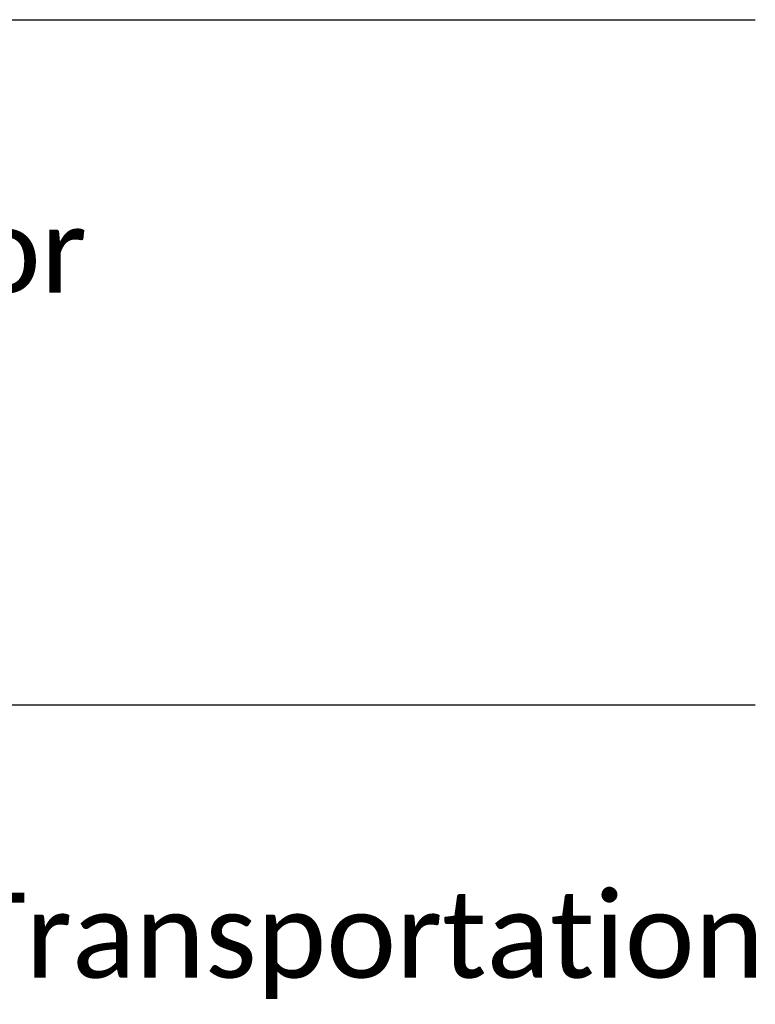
# Paper-space layout 'Title Sheet' of a CAD drawing. Header units: feet. Extents: x 0 to 34, y 0 to 22.
# Tile 46 of 47: x 26.8 to 28, y 8.9 to 10.5. Entities that reach past the tile are written whole.
import ezdxf

# ---------------------------------------------------------------- set-up
doc = ezdxf.new("R2010")
doc.units = ezdxf.units.FT
doc.header["$MEASUREMENT"] = 0
doc.layers.add('SH_Data', color=7, linetype='Continuous')
doc.layers.add('SH_Text', color=7, linetype='Continuous')
doc.layers.add('SH_Data (Construction)', color=7, linetype='Continuous', lineweight=0)
doc.styles.add('P_Straight-Normal LS 0.50', font='calibri.ttf', dxfattribs={"height": 0.14})

# ---------------------------------------------------------------- blocks, each defined once
blk = doc.blocks.new('TITLE_DDD_SIGNATURE_LINE')
at = {"layer": 'SH_Data'}
blk.add_line((0, -0.65), (3.5, -0.65), dxfattribs=at)
at = {"layer": 'SH_Text', "linetype": 'Continuous', "insert": (0, -0.75), "char_height": 0.14, "attachment_point": 1, "line_spacing_factor": 0.9, "style": 'P_Straight-Normal LS 0.50'}
blk.add_mtext('\\PDistrict       Deputy Director', dxfattribs=at)
blk = doc.blocks.new('TITLE_DIRECTOR_SIGNATURE_LINE')
at = {"layer": 'SH_Data'}
blk.add_line((0, -0.5222), (3.5, -0.5222), dxfattribs=at)
at = {"layer": 'SH_Data (Construction)', "lineweight": 40}
blk.add_point((0, -0.0222), dxfattribs=at)
at = {"layer": 'SH_Text', "linetype": 'Continuous', "insert": (0, -0.8322), "char_height": 0.14, "attachment_point": 1, "line_spacing_factor": 0.9, "style": 'P_Straight-Normal LS 0.50'}
blk.add_mtext('Director, Department of Transportation', dxfattribs=at)

psp = doc.layouts.new('Title Sheet')

# ---------------------------------------------------------------- block references
at = {"layer": 'SH_Data'}
for name, p in [('TITLE_DDD_SIGNATURE_LINE', (24.5279, 11.1762)), ('TITLE_DIRECTOR_SIGNATURE_LINE', (24.5279, 9.9191))]:
    psp.add_blockref(name, p, dxfattribs=at)

doc.saveas('drawing.dxf')
